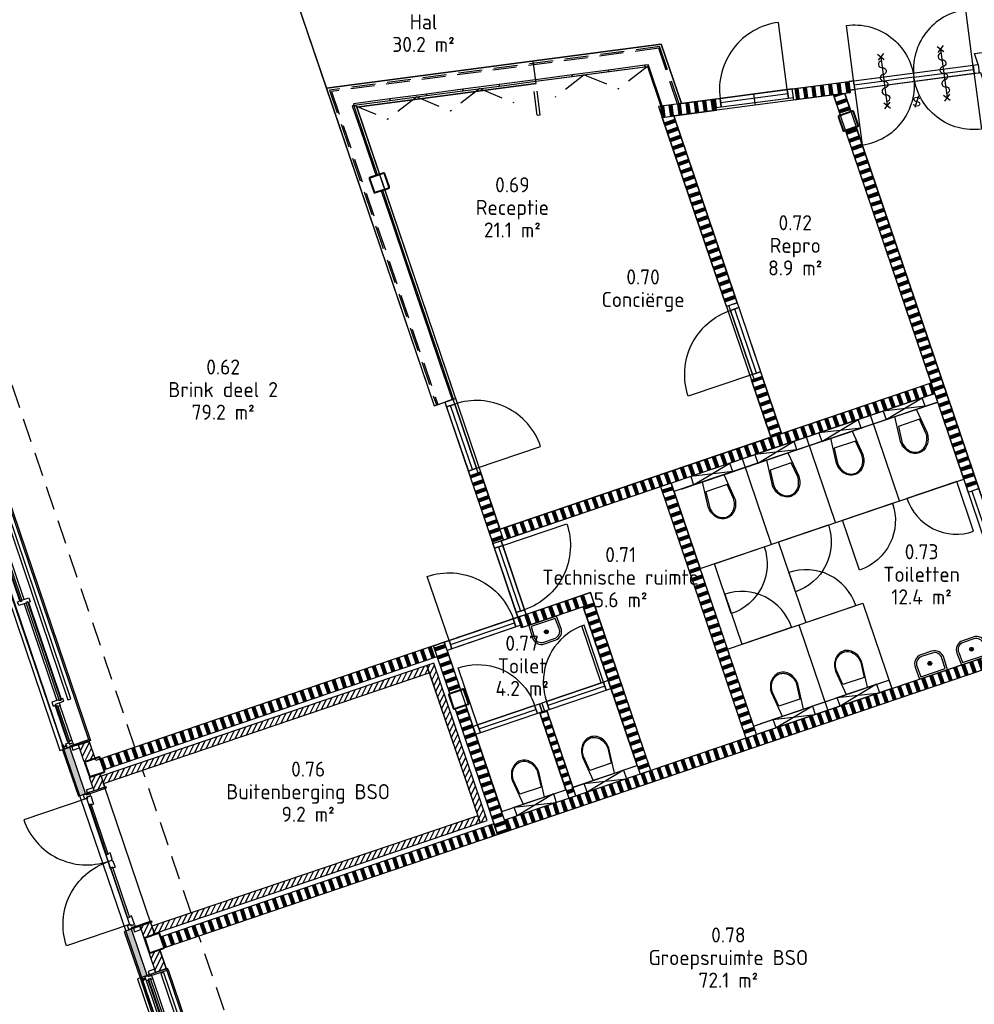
# Model space of a CAD drawing. Header units: millimetres. Extents: x -44892 to 336761, y 18766 to 182901.
# Tile 22 of 35: x 83196 to 95881, y 47714 to 60794. Entities that reach past the tile are written whole.
import ezdxf
from ezdxf.enums import TextEntityAlignment as Align

# ---------------------------------------------------------------- set-up
doc = ezdxf.new("R2010")
doc.units = ezdxf.units.MM
doc.header["$LTSCALE"] = 100
doc.linetypes.add('DASHED', pattern=[0.75, 0.5, -0.25])
doc.linetypes.add('HIDDEN2', pattern=[4.7625, 3.175, -1.5875])
for name, color, linetype in [('AC21----_Buitenmuren', 8, 'Continuous'), ('AC22----_Binnenmuren', 8, 'Continuous'), ('AL21----', 3, 'Continuous'), ('AL22----', 2, 'Continuous'), ('AL28----', 5, 'Continuous'), ('AL31----_Buitenkozijnen', 6, 'Continuous'), ('AL32----_Binnenkozijnen', 7, 'Continuous'), ('AL35----_Plafonds', 8, 'Continuous'), ('AL65----_Veiligheid', 10, 'Continuous'), ('AL74----', 8, 'Continuous'), ('Beveilig-Alg-Az', 1, 'Continuous'), ('BL$8-GO--polylijnen', 10, 'Continuous'), ('X-BT$1----_Ruimtegegevens', 7, 'Continuous')]:
    doc.layers.add(name, color=color, linetype=linetype)
doc.layers.add('BL$8-BVO-polylijn', color=160, linetype='Continuous', plot=False)
for name, color, linetype, lineweight in [('X-BT$23A__RuimteElement', 7, 'Continuous', 0), ('X-BT$23F__RuimteElement', 7, 'Continuous', 0), ('X-BT$23m2_RuimteElement', 7, 'Continuous', 0), ('X-BT$23NR__Ruimtenummer', 1, 'Continuous', 0), ('X-BT$23P__Algemeen', 1, 'Continuous', 0)]:
    doc.layers.add(name, color=color, linetype=linetype, lineweight=lineweight)
doc.styles.add('BOS', font='arial.ttf')
doc.styles.add('Isocpeur', font='isocpeur.ttf')
pattern_1 = [(63.75, (49445.76, 26487.45), (-51.25628, 25.2768), [])]
pattern_2 = [(108.75, (49445.76, 26487.45), (-106.52964, -36.16194), []), (108.75, (49451.68, 26489.46), (-106.52964, -36.16194), []), (108.75, (49457.6, 26491.47), (-106.52964, -36.16194), []), (108.75, (49463.51, 26493.48), (-106.52964, -36.16194), []), (108.75, (49469.43, 26495.49), (-106.52964, -36.16194), []), (108.75, (49475.35, 26497.5), (-106.52964, -36.16194), []), (108.75, (49481.27, 26499.51), (-106.52964, -36.16194), [])]
pattern_3 = [(198.75, (49445.76, 26487.45), (36.16194, -106.52964), []), (198.75, (49443.75, 26493.37), (36.16194, -106.52964), []), (198.75, (49441.74, 26499.29), (36.16194, -106.52964), []), (198.75, (49439.73, 26505.21), (36.16194, -106.52964), []), (198.75, (49437.72, 26511.13), (36.16194, -106.52964), []), (198.75, (49435.71, 26517.04), (36.16194, -106.52964), []), (198.75, (49433.7, 26522.96), (36.16194, -106.52964), [])]
pattern_4 = [(97.5, (49445.76, 26487.45), (-111.53755, -14.6842), []), (97.5, (49451.96, 26488.27), (-111.53755, -14.6842), []), (97.5, (49458.15, 26489.08), (-111.53755, -14.6842), []), (97.5, (49464.35, 26489.9), (-111.53755, -14.6842), []), (97.5, (49470.55, 26490.72), (-111.53755, -14.6842), []), (97.5, (49476.74, 26491.53), (-111.53755, -14.6842), []), (97.5, (49482.94, 26492.35), (-111.53755, -14.6842), [])]
pattern_5 = [(198.75, (49445.76, 26487.45), (36.16194, -106.52964), []), (198.75, (49443.75, 26493.37), (36.16194, -106.52964), []), (198.75, (49441.74, 26499.29), (36.16194, -106.52964), []), (198.75, (49439.73, 26505.21), (36.16194, -106.52964), []), (198.75, (49437.72, 26511.13), (36.16194, -106.52964), []), (198.75, (49435.71, 26517.04), (36.16194, -106.52964), []), (198.75, (49433.7, 26522.96), (36.16194, -106.52964), [])]

# ---------------------------------------------------------------- blocks, each defined once
blk = doc.blocks.new('kozbuitspeel')
for p, q in [((19, -59), (19, -3363)), ((65, -59), (65, -3363)), ((95, -1392), (95, -59)), ((157, -1392), (157, -59)), ((160, -1951), (160, -1471)), ((222, -1951), (222, -1471)), ((160, -3363), (160, -2030)), ((222, -3363), (222, -2030)), ((19, -3417), (19, -4317))]:
    blk.add_line(p, q)
at = {"ltscale": 0.01}
for p, q in [((21, -32), (76, -32)), ((21, -3390), (76, -3390)), ((21, -4344), (76, -4344))]:
    blk.add_line(p, q, dxfattribs=at)
for points in [[(100, 0), (-38, 0), (-38, -3417), (100, -3417)], [(388, -15), (388, -3417), (222, -3417)]]:
    blk.add_lwpolyline(points)
for points in [[(110, 3), (110, -15), (388, -15), (388, 3)], [(128, 49), (128, 4), (218, 4), (218, 49)], [(9, -5), (9, -59), (29, -59), (29, -5)], [(29, -24), (29, -39), (65, -39), (65, -24)], [(157, -15), (157, -15), (108, -15), (108, -5), (65, -5), (65, -59), (102, -59), (102, -49), (127, -49), (127, -59), (157, -59)], [(102, -49), (102, -1402), (127, -1402), (127, -49)], [(280, -34), (280, -1426), (320, -1426), (320, -34)], [(222, -1431), (222, -1392), (127, -1392), (127, -1402), (102, -1402), (102, -1392), (65, -1392), (65, -1446), (170, -1446), (170, -1431)], [(222, -1432), (222, -1471), (192, -1471), (192, -1461), (167, -1461), (167, -1471), (160, -1471), (160, -1449), (175, -1449), (175, -1432)], [(167, -1461), (167, -1961), (192, -1961), (192, -1461)], [(222, -1990), (222, -1952), (192, -1952), (192, -1961), (167, -1961), (167, -1951), (160, -1951), (160, -1973), (175, -1973), (175, -1990)], [(222, -1991), (222, -2030), (192, -2030), (192, -2020), (167, -2020), (167, -2030), (130, -2030), (130, -1976), (170, -1976), (170, -1991)], [(167, -2020), (167, -3373), (192, -3373), (192, -2020)], [(280, -3388), (280, -1996), (320, -1996), (320, -3388)], [(9, -3363), (9, -3417), (29, -3417), (29, -3363)], [(29, -3382), (29, -3397), (65, -3397), (65, -3382)], [(222, -3363), (222, -3417), (157, -3417), (157, -3427), (150, -3427), (150, -3417), (65, -3417), (65, -3363), (167, -3363), (167, -3373), (192, -3373), (192, -3363)], [(157, -3430), (157, -3520), (127, -3520), (127, -3510), (102, -3510), (102, -3520), (95, -3520), (95, -3420), (150, -3420), (150, -3430)], [(102, -4224), (102, -3510), (127, -3510), (127, -4224)], [(157, -4331), (157, -4214), (127, -4214), (127, -4224), (102, -4224), (102, -4214), (95, -4214), (95, -4314), (110, -4314), (110, -4331)], [(9, -4317), (9, -4371), (29, -4371), (29, -4317)], [(29, -4352), (29, -4337), (65, -4337), (65, -4352)], [(157, -4332), (157, -4361), (127, -4361), (127, -4361), (108, -4361), (108, -4371), (65, -4371), (65, -4317), (105, -4317), (105, -4332)], [(110, -4379), (110, -4361), (388, -4361), (388, -4379)], [(110, -4379), (110, -4361), (388, -4361), (388, -4379)], [(128, -4380), (128, -4425), (218, -4425), (218, -4380)]]:
    blk.add_lwpolyline(points, close=True)
blk.add_lwpolyline([(95, -3417), (95, -4317), (-805, -4317, -0.414214)], format="xyb", close=True)
blk = doc.blocks.new('binkozdeur1034')
blk.add_line((67, 57), (967, 57))
for points in [[(0, 0), (67, 0), (67, 114), (0, 114)], [(67, 0), (967, 0), (967, 114), (67, 114)], [(967, 0), (1034, 0), (1034, 114), (967, 114)]]:
    blk.add_lwpolyline(points, close=True)
blk.add_lwpolyline([(967, 0), (67, 0), (67, -900, 0.414214)], format="xyb", close=True)
blk = doc.blocks.new('cabinedeur')
blk.add_lwpolyline([(700, 700), (0, 700), (0, 0, 0.416446)], format="xyb", close=True)
blk = doc.blocks.new('toilethangend met reservoir')
for p, q in [((120, -175), (120, 725)), ((120, 0), (0, 550)), ((120, 550), (0, 0))]:
    blk.add_line(p, q)
blk.add_lwpolyline([(120, 550), (0, 550), (0, 0), (120, 0)], close=True)
blk.add_lwpolyline([(120, 424), (460, 460, -0.08399), (546, 445, -0.091257), (616, 406, -0.103849), (664, 344, -0.114925), (680, 275, -0.114925), (664, 206, -0.103849), (616, 144, -0.091257), (546, 105, -0.08399), (460, 90), (120, 126)], format="xyb")
blk.add_lwpolyline([(462, 105, 0.081247), (541, 119, 0.091257), (606, 156, 0.103849), (650, 212, 0.114925), (665, 275, 0.114925), (650, 338, 0.103849), (606, 394, 0.091257), (541, 431, 0.081247), (462, 445), (260, 424), (260, 126)], format="xyb", close=True)
blk = doc.blocks.new('fontein')
for points in [[(-75, 300, 0.431046), (-200, 168), (-195, 0), (195, 0), (200, 168, 0.431046), (75, 300)], [(-75, 275, 0.43387), (-175, 168), (-170, 25), (170, 25), (175, 168, 0.43387), (75, 275)]]:
    blk.add_lwpolyline(points, format="xyb", close=True)
for points in [[(20, 155), (-20, 155)], [(0, 175), (0, 135)]]:
    blk.add_lwpolyline(points)
for radius in [25, 20]:
    blk.add_circle((0, 155), radius)
blk = doc.blocks.new('kozbuit4009.5')
for p, q in [((1951, 157), (59, 157)), ((2005, 199), (3362, 199)), ((2005, 137), (3362, 137)), ((3922, 157), (3441, 157)), ((1951, 95), (59, 95)), ((59, 19), (3946, 19)), ((3922, 95), (3441, 95))]:
    blk.add_line(p, q)
at = {"ltscale": 0.01}
for p, q in [((32, 21), (32, 76)), ((3973, 21), (3973, 76))]:
    blk.add_line(p, q, dxfattribs=at)
for points in [[(-3, 110), (15, 110), (15, 388), (-3, 388)], [(34, 280), (3401, 280), (3401, 320), (34, 320)], [(4008, 110), (3990, 110), (3990, 388), (4008, 388)], [(-49, 128), (-4, 128), (-4, 218), (-49, 218)], [(15, 157), (15, 157), (15, 108), (5, 108), (5, 65), (59, 65), (59, 102), (49, 102), (49, 127), (59, 127), (59, 157)], [(2005, 65), (1951, 65), (1951, 102), (1961, 102), (1961, 127), (1951, 127), (1951, 222), (2005, 222), (2005, 192), (1995, 192), (1995, 167), (2005, 167)], [(1995, 167), (3373, 167), (3373, 192), (1995, 192)], [(3401, 222), (3401, 222), (3362, 222), (3362, 192), (3373, 192), (3373, 167), (3362, 167), (3362, 65), (3417, 65), (3417, 105), (3401, 105), (3401, 222), (3401, 222)], [(3402, 157), (3441, 157), (3441, 127), (3431, 127), (3431, 102), (3441, 102), (3441, 95), (3420, 95), (3420, 110), (3402, 110)], [(3961, 157), (3922, 157), (3922, 127), (3932, 127), (3932, 102), (3922, 102), (3922, 95), (3943, 95), (3943, 110), (3961, 110)], [(3961, 157), (3990, 157), (3990, 127), (3990, 127), (3990, 108), (4000, 108), (4000, 65), (3946, 65), (3946, 105), (3961, 105)], [(4009, 128), (4054, 128), (4054, 218), (4009, 218)], [(5, 9), (59, 9), (59, 29), (5, 29)], [(24, 29), (39, 29), (39, 65), (24, 65)], [(49, 102), (1961, 102), (1961, 127), (49, 127)], [(3431, 102), (3932, 102), (3932, 127), (3431, 127)], [(3946, 9), (4000, 9), (4000, 29), (3946, 29)], [(3981, 29), (3966, 29), (3966, 65), (3981, 65)]]:
    blk.add_lwpolyline(points, close=True)
for points in [[(-3, 388), (-3, 388), (4008, 388), (4008, 388)], [(0, 100), (0, -38), (4005, -38), (4005, 100)]]:
    blk.add_lwpolyline(points)
blk = doc.blocks.new('slot van binnenuit zonder sleutel')
blk.add_line((47, 157), (-47, -157))
at = {"style": 'BOS'}
blk.add_text('S', height=250, dxfattribs=at).set_placement((0, 0), align=Align.MIDDLE)
blk = doc.blocks.new('deur1900')
for p, q in [((948, 243), (948, 243)), ((952, 243), (952, 243))]:
    blk.add_line(p, q)
for points in [[(948, 243), (65, 243), (65, 1126, -0.414214)], [(952, 243), (1835, 243), (1835, 1126, 0.414214)]]:
    blk.add_lwpolyline(points, format="xyb", close=True)
for points in [[(47, 181), (18, 181), (18, 211), (18, 211), (18, 230), (8, 230), (8, 273), (62, 273), (62, 233), (47, 233)], [(1853, 181), (1882, 181), (1882, 211), (1882, 211), (1882, 230), (1892, 230), (1892, 273), (1838, 273), (1838, 233), (1853, 233)], [(-1, 210), (-46, 210), (-46, 120), (-1, 120)], [(0, 228), (18, 228), (18, -50), (0, -50)], [(48, 181), (165, 181), (165, 211), (155, 211), (155, 236), (165, 236), (165, 243), (65, 243), (65, 228), (48, 228)], [(155, 236), (858, 236), (858, 211), (155, 211)], [(939, 181), (848, 181), (848, 211), (858, 211), (858, 236), (848, 236), (848, 243), (948, 243), (948, 188), (939, 188)], [(961, 181), (1052, 181), (1052, 211), (1042, 211), (1042, 236), (1052, 236), (1052, 243), (952, 243), (952, 188), (961, 188)], [(1745, 236), (1042, 236), (1042, 211), (1745, 211)], [(1852, 181), (1735, 181), (1735, 211), (1745, 211), (1745, 236), (1735, 236), (1735, 243), (1835, 243), (1835, 228), (1852, 228)], [(1900, 228), (1882, 228), (1882, -50), (1900, -50)], [(1901, 210), (1946, 210), (1946, 120), (1901, 120)]]:
    blk.add_lwpolyline(points, close=True)
blk = doc.blocks.new('kolom220x220')
for points in [[(15, -110), (205, -110, 0.414214), (220, -95), (220, 95, 0.414214), (205, 110), (15, 110, 0.414214), (0, 95), (0, -95, 0.414214)], [(15, -100), (205, -100, 0.414214), (210, -95), (210, 95, 0.414214), (205, 100), (15, 100, 0.414214), (10, 95), (10, -95, 0.414214)]]:
    blk.add_lwpolyline(points, format="xyb", close=True)
blk = doc.blocks.new('aangifte deur 30 minuten (zelfsluitend)')
at = {"layer": 'Beveilig-Alg-Az'}
blk.add_line((0, -651), (0, 651), dxfattribs=at)
blk.add_lwpolyline([(0, -543, 1), (0, -362, -1), (0, -181, 1), (0, 0, -1), (0, 181, 1), (0, 362, -1), (0, 543)], format="xyb", dxfattribs=at)
for points in [[(-81, 568), (82, 732)], [(80, 571), (-78, 729)], [(-81, -735), (82, -571)], [(80, -732), (-78, -574)]]:
    blk.add_lwpolyline(points, dxfattribs=at)
blk = doc.blocks.new('Ruimtefunctie')
at = {"layer": 'X-BT$23A__RuimteElement', "style": 'Isocpeur', "width": 0.94}
blk.add_attdef('RUIMTEFUNCTIE-A', text='', height=200, dxfattribs=at).set_placement((0, -600), align=Align.MIDDLE_CENTER)
at = {"layer": 'X-BT$23F__RuimteElement', "style": 'Isocpeur', "width": 0.94}
blk.add_attdef('RUIMTEFUNCTIE', text='', height=200, dxfattribs=at).set_placement((0, 300), align=Align.MIDDLE_CENTER)
at = {"layer": 'X-BT$23m2_RuimteElement', "style": 'Isocpeur', "width": 0.94}
blk.add_attdef('RUIMTEFUNCTIE-B', text='', height=200, dxfattribs=at).set_placement((0, 0), align=Align.MIDDLE_CENTER)
at = {"layer": 'X-BT$23NR__Ruimtenummer', "style": 'Isocpeur', "width": 0.94}
blk.add_attdef('RUIMTENUMMER', text='', height=200, dxfattribs=at).set_placement((0, 600), align=Align.MIDDLE_CENTER)
at = {"layer": 'X-BT$23P__Algemeen', "style": 'Isocpeur', "width": 0.94}
blk.add_attdef('PEILMAAT', text='', height=200, dxfattribs=at).set_placement((0, -300), align=Align.MIDDLE_CENTER)

msp = doc.modelspace()

# ---------------------------------------------------------------- hatches: boundary and pattern name
at = {"layer": 'AC21----_Buitenmuren'}
h = msp.add_hatch(dxfattribs=at)
h.set_pattern_fill('ANSI31', color=256, scale=18, angle=18.75, style=0)
h.set_pattern_definition(pattern_1)
h.paths.add_polyline_path([(84277.3915, 50743.5846), (84309.5354, 50648.8916), (88637.953, 52118.1914), (88605.8091, 52212.8844)])
h = msp.add_hatch(dxfattribs=at)
h.set_pattern_fill('ANSI31', color=256, scale=18, angle=18.75, style=0)
h.set_pattern_definition(pattern_1)
h.paths.add_polyline_path([(88700.5021, 52245.0284), (88605.8091, 52212.8844), (89314.5831, 50124.9035), (89409.2761, 50157.0474)])
h = msp.add_hatch(dxfattribs=at)
h.set_pattern_fill('ANSI31', color=256, scale=18, style=0)
h.set_pattern_definition([(63.75, (49445.76, 26487.45), (-51.25628, 25.2768), [])])
h.paths.add_polyline_path([(84053.3834, 50936.8354), (84195.4229, 50985.0513), (84120.0468, 51207.1069), (83978.0073, 51158.891)])
for points in [[(83861.8042, 51127.8937), (83767.1112, 51095.7497), (83976.0468, 50480.2452), (84070.7398, 50512.3891)], [(84681.4748, 48713.2219), (84586.7818, 48681.0779), (84795.7175, 48065.5733), (84890.4105, 48097.7173)]]:
    msp.add_hatch(color=254, dxfattribs=at).paths.add_polyline_path(points)
h = msp.add_hatch(dxfattribs=at)
h.set_pattern_fill('ANSI31', color=256, scale=18, angle=18.75, style=0)
h.set_pattern_definition([(63.75, (90018.83, 38126.927), (-51.25628, 25.2768), [])])
h.paths.add_polyline_path([(84266.1411, 50776.7272), (84138.3055, 50733.3328), (84124.2337, 50728.5561), (84184.5036, 50551.0067), (84326.411, 50599.1778)])
h = msp.add_hatch(dxfattribs=at)
h.set_pattern_fill('ANSI31', color=256, scale=18, angle=18.75, style=0)
h.set_pattern_definition(pattern_1)
h.paths.add_polyline_path([(84954.0215, 48750.2967), (84986.1655, 48655.6037), (89314.5831, 50124.9035), (89282.4391, 50219.5965)])
h = msp.add_hatch(dxfattribs=at)
h.set_pattern_fill('ANSI31', color=256, scale=18, angle=18.75, style=0)
h.set_pattern_definition(pattern_1)
h.paths.add_polyline_path([(84937.146, 48800.0105), (84795.2386, 48751.8395), (84847.4725, 48597.9633), (84989.3799, 48646.1344)])
h = msp.add_hatch(dxfattribs=at)
h.set_pattern_fill('ANSI31', color=256, scale=18, angle=18.75, style=0)
h.set_pattern_definition([(63.75, (84918.19, 48142.016), (-51.256, 25.277), [])])
h.paths.add_polyline_path([(84918.1892, 48389.6387), (85060.0966, 48437.8097), (85144.153, 48190.1875), (85002.2456, 48142.0165)])
at = {"layer": 'AC22----_Binnenmuren'}
h = msp.add_hatch(dxfattribs=at)
h.set_pattern_fill('SWAND', color=256, angle=7.5, style=0)
h.set_pattern_definition(pattern_4)
h.paths.add_polyline_path([(93481.4546, 59724.6127), (93461.8757, 59873.3295), (94212.5397, 59972.1563), (94232.1186, 59823.4395)])
h = msp.add_hatch(dxfattribs=at)
h.set_pattern_fill('SWAND', color=256, angle=108.75, style=0)
h.set_pattern_definition([(198.75, (94009.67, 59526.96), (36.162, -106.53), []), (198.75, (94007.66, 59532.88), (36.162, -106.53), []), (198.75, (94005.65, 59538.8), (36.162, -106.53), []), (198.75, (94003.65, 59544.72), (36.162, -106.53), []), (198.75, (94001.64, 59550.63), (36.162, -106.53), []), (198.75, (93999.63, 59556.55), (36.162, -106.53), []), (198.75, (93997.62, 59562.47), (36.162, -106.53), [])])
h.paths.add_polyline_path([(94100.3718, 59526.9613), (94242.4114, 59575.1772), (94161.3024, 59814.1164), (94009.6722, 59794.1539)])
h = msp.add_hatch(dxfattribs=at)
h.set_pattern_fill('SWAND', color=256, style=0)
h.set_pattern_definition(pattern_4)
h.paths.add_polyline_path([(92456.3006, 59589.6487), (92436.7217, 59738.3654), (91686.0577, 59639.5386), (91735.2182, 59494.7164)])
h = msp.add_hatch(dxfattribs=at)
h.set_pattern_fill('SWAND', color=256, angle=90, style=0)
h.set_pattern_definition(pattern_3)
h.paths.add_polyline_path([(91886.8485, 59514.6789), (91735.2182, 59494.7164), (92587.5055, 56983.9591), (92729.545, 57032.175)])
h = msp.add_hatch(dxfattribs=at)
h.set_pattern_fill('SWAND', color=256, angle=108.75, style=0)
h.set_pattern_definition([(198.75, (94171.09, 54515.84), (36.162, -106.5296), []), (198.75, (94169.08, 54521.76), (36.162, -106.5296), []), (198.75, (94167.07, 54527.68), (36.162, -106.5296), []), (198.75, (94165.06, 54533.6), (36.162, -106.5296), []), (198.75, (94163.05, 54539.52), (36.162, -106.5296), []), (198.75, (94161.04, 54545.43), (36.162, -106.5296), []), (198.75, (94159.03, 54551.35), (36.162, -106.5296), [])])
h.paths.add_polyline_path([(94171.0885, 59318.6367), (94313.128, 59366.8526), (95943.457, 54564.0584), (95801.4175, 54515.8425)])
h = msp.add_hatch(dxfattribs=at)
h.set_pattern_fill('SWAND', color=256, angle=90, style=0)
h.set_pattern_definition(pattern_3)
h.paths.add_polyline_path([(93061.9134, 56053.0493), (92919.8739, 56004.8333), (93177.0255, 55247.2892), (93319.065, 55295.5052)])
h = msp.add_hatch(dxfattribs=at)
h.set_pattern_fill('SWAND', color=256, style=0)
h.set_pattern_definition(pattern_2)
h.paths.add_polyline_path([(95307.6183, 55970.528), (89578.691, 54025.8193), (89626.9069, 53883.7797), (95355.8342, 55828.4885)])
h = msp.add_hatch(dxfattribs=at)
h.set_pattern_fill('SWAND', color=256, angle=90, style=0)
h.set_pattern_definition(pattern_3)
h.paths.add_polyline_path([(89321.5394, 54783.3634), (89179.4824, 54735.1386), (89484.8963, 53835.5736), (89626.9069, 53883.7797)])
h = msp.add_hatch(dxfattribs=at)
h.set_pattern_fill('SWAND', color=256, angle=90, style=0)
h.set_pattern_definition([(198.75, (49351.07, 26455.31), (36.16194, -106.52964), []), (198.75, (49349.06, 26461.23), (36.16194, -106.52964), []), (198.75, (49347.05, 26467.15), (36.16194, -106.52964), []), (198.75, (49345.04, 26473.06), (36.16194, -106.52964), []), (198.75, (49343.03, 26478.98), (36.16194, -106.52964), []), (198.75, (49341.02, 26484.9), (36.16194, -106.52964), []), (198.75, (49339.01, 26490.82), (36.16194, -106.52964), [])])
h.paths.add_polyline_path([(91852.1927, 54639.1625), (91710.1532, 54590.9466), (92844.5131, 51249.2301), (92986.5526, 51297.4461)])
h = msp.add_hatch(dxfattribs=at)
h.set_pattern_fill('SWAND', color=256, angle=18.75, style=0)
h.set_pattern_definition(pattern_2)
h.paths.add_polyline_path([(90797.231, 53030.695), (90749.015, 53172.7345), (89817.2358, 52856.4381), (89865.5358, 52714.4271)])
h = msp.add_hatch(dxfattribs=at)
h.set_pattern_fill('SWAND', color=256, angle=90, style=0)
h.set_pattern_definition([(198.75, (49729.79, 26583.87), (36.16194, -106.52964), []), (198.75, (49727.78, 26589.79), (36.16194, -106.52964), []), (198.75, (49725.77, 26595.7), (36.16194, -106.52964), []), (198.75, (49723.76, 26601.62), (36.16194, -106.52964), []), (198.75, (49721.76, 26607.54), (36.16194, -106.52964), []), (198.75, (49719.75, 26613.46), (36.16194, -106.52964), []), (198.75, (49717.74, 26619.38), (36.16194, -106.52964), [])])
h.paths.add_polyline_path([(90827.4856, 53040.965), (90685.4461, 52992.7491), (91439.2216, 50772.198), (91581.2611, 50820.4139)])
h = msp.add_hatch(dxfattribs=at)
h.set_pattern_fill('SWAND', color=256, angle=18.75, style=0)
h.set_pattern_definition(pattern_2)
h.paths.add_polyline_path([(84272.9599, 50974.41), (84321.1758, 50832.3705), (88744.2864, 52333.8142), (88696.0705, 52475.8537)])
h = msp.add_hatch(dxfattribs=at)
h.set_pattern_fill('SWAND', color=256, angle=108.75, style=0)
h.set_pattern_definition(pattern_5)
h.paths.add_polyline_path([(89052.6526, 51892.0476), (88910.6131, 51843.8316), (88696.0705, 52475.8537), (88838.11, 52524.0697)])
h = msp.add_hatch(dxfattribs=at)
h.set_pattern_fill('SWAND', color=256, style=0)
h.set_pattern_definition(pattern_2)
h.paths.add_polyline_path([(96490.1941, 52486.7721), (89640.1015, 50161.479), (89688.3174, 50019.4395), (96538.41, 52344.7326)])
h = msp.add_hatch(dxfattribs=at)
h.set_pattern_fill('SWAND', color=256, angle=108.75, style=0)
h.set_pattern_definition(pattern_5)
h.paths.add_polyline_path([(89546.2779, 49971.2235), (89688.3174, 50019.4395), (89123.3693, 51683.7229), (88981.3298, 51635.507)])
h = msp.add_hatch(dxfattribs=at)
h.set_pattern_fill('SWAND', color=256, angle=108.75, style=0)
h.set_pattern_definition([(198.75, (49460.91, 26492.6), (36.16194, -106.52964), []), (198.75, (49458.9, 26498.51), (36.16194, -106.52964), []), (198.75, (49456.89, 26504.43), (36.16194, -106.52964), []), (198.75, (49454.88, 26510.35), (36.16194, -106.52964), []), (198.75, (49452.87, 26516.27), (36.16194, -106.52964), []), (198.75, (49450.87, 26522.19), (36.16194, -106.52964), []), (198.75, (49448.86, 26528.1), (36.16194, -106.52964), [])])
h.paths.add_polyline_path([(90106.6113, 51587.0907), (90201.3043, 51619.2346), (90587.0316, 50482.9185), (90492.3386, 50450.7745)])
h = msp.add_hatch(dxfattribs=at)
h.set_pattern_fill('SWAND', color=256, style=0)
h.set_pattern_definition(pattern_2)
h.paths.add_polyline_path([(89498.062, 50113.2631), (88521.777, 49781.859), (88537.849, 49734.5125), (89514.134, 50065.9166)])
h.paths.add_polyline_path([(89514.134, 50065.9166), (88537.849, 49734.5125), (88569.9929, 49639.8195), (89546.2779, 49971.2235)])
h.paths.add_polyline_path([(85075.0835, 48611.8642), (85091.1555, 48564.5177), (88537.849, 49734.5125), (88521.777, 49781.859)])
h.paths.add_polyline_path([(85091.1555, 48564.5177), (85123.2994, 48469.8247), (88569.9929, 49639.8195), (88537.849, 49734.5125)])

# ---------------------------------------------------------------- linework, layer by layer
at = {"layer": 'AC21----_Buitenmuren', "color": 253}
msp.add_lwpolyline([(84266.1411, 50776.7272), (84326.411, 50599.1778), (84184.3715, 50550.9618)], dxfattribs=at)
at = {"layer": 'AL21----'}
for points in [[(83978.0073, 51158.891), (84120.0468, 51207.1069), (84195.4229, 50985.0513), (84053.3834, 50936.8354)], [(84070.7398, 50512.3891), (83861.8042, 51127.8937), (83767.1112, 51095.7497), (83976.0468, 50480.2452)], [(84266.1411, 50776.7272), (84326.411, 50599.1778), (84184.3715, 50550.9618), (84124.1016, 50728.5112)], [(84989.3799, 48646.1344), (84937.146, 48800.0105), (84795.1064, 48751.7946), (84847.3403, 48597.9185)], [(84890.4105, 48097.7173), (84681.4748, 48713.2219), (84586.7818, 48681.0779), (84795.7175, 48065.5733)], [(85002.2456, 48142.0165), (85144.153, 48190.1875), (85060.0966, 48437.8097), (84918.1892, 48389.6387)]]:
    msp.add_lwpolyline(points, close=True, dxfattribs=at)
at = {"layer": 'AL22----'}
for p, q in [((92729.545, 57032.175), (91886.8485, 59514.6789)), ((92587.5055, 56983.9591), (91735.2182, 59494.7164)), ((93177.0255, 55247.2892), (92919.8739, 56004.8333)), ((93319.065, 55295.5052), (93061.9134, 56053.0493)), ((89578.691, 54025.8193), (95307.6183, 55970.528)), ((89626.9069, 53883.7797), (95355.8342, 55828.4885)), ((94889.3244, 54402.8768), (94503.5971, 55539.193)), ((94037.0873, 54113.5813), (93651.36, 55249.8975)), ((93184.8502, 53824.2858), (92799.1228, 54960.602)), ((94399.9925, 53044.4972), (94785.7198, 51908.181)), ((93547.7553, 52755.2017), (93933.4827, 51618.8855))]:
    msp.add_line(p, q, dxfattribs=at)
for points in [[(93481.4546, 59724.6127), (93461.8757, 59873.3295), (94212.5397, 59972.1563), (94232.1186, 59823.4395)], [(94100.3718, 59526.9613), (94242.4114, 59575.1772), (94161.3024, 59814.1164), (94009.6722, 59794.1539)], [(91735.2182, 59494.7164), (92456.3006, 59589.6487), (92436.7217, 59738.3654), (91686.0577, 59639.5386)], [(95801.4175, 54515.8425), (95943.457, 54564.0584), (94313.128, 59366.8526), (94171.0885, 59318.6367)], [(92237.9201, 53502.8463), (95741.5615, 54692.1724), (95355.823, 55828.5215), (91852.1927, 54639.1625)], [(89484.8963, 53835.5736), (89626.9069, 53883.7797), (89321.5394, 54783.3634), (89179.4824, 54735.1386)], [(92844.5131, 51249.2301), (92986.5526, 51297.4461), (91852.1927, 54639.1625), (91710.1532, 54590.9466)], [(96089.8436, 53821.7168), (96184.5366, 53853.8608), (95943.457, 54564.0584), (95848.764, 54531.9144)], [(89817.2358, 52856.4381), (90779.2696, 53183.0046), (90827.4856, 53040.965), (89865.5358, 52714.4271)], [(90827.4856, 53040.965), (90685.4461, 52992.7491), (91439.2216, 50772.198), (91581.2611, 50820.4139)], [(92600.8252, 52433.7622), (94399.9925, 53044.4972), (94785.7254, 51908.1646), (92986.5526, 51297.4461)], [(84321.1758, 50832.3705), (88744.2864, 52333.8142), (88696.0705, 52475.8537), (84272.9599, 50974.41)], [(88838.11, 52524.0697), (89052.6526, 51892.0476), (88910.6131, 51843.8316), (88696.0705, 52475.8537)], [(89688.3174, 50019.4395), (96538.41, 52344.7326), (96490.1941, 52486.7721), (89640.1015, 50161.479)], [(84309.5354, 50648.8916), (88637.953, 52118.1914), (88605.8091, 52212.8844), (84277.3915, 50743.5846)], [(89409.2761, 50157.0474), (88700.5021, 52245.0284), (88605.8091, 52212.8844), (89314.5831, 50124.9035)], [(89688.3174, 50019.4395), (89123.3693, 51683.7229), (88981.3298, 51635.507), (89546.2779, 49971.2235)], [(90587.0316, 50482.9185), (90201.3043, 51619.2346), (90106.6113, 51587.0907), (90492.3386, 50450.7745)], [(84986.1655, 48655.6037), (89314.5831, 50124.9035), (89282.4391, 50219.5965), (84954.0215, 48750.2967)], [(85123.2994, 48469.8247), (89546.2779, 49971.2235), (89498.062, 50113.2631), (85075.0835, 48611.8642)]]:
    msp.add_lwpolyline(points, close=True, dxfattribs=at)
at = {"layer": 'AL31----_Buitenkozijnen'}
msp.add_line((84795.7175, 48065.5733), (85870.4063, 44899.6421), dxfattribs=at)
at = {"layer": 'AL32----_Binnenkozijnen'}
for p, q in [((90058.1559, 59946.7642), (90018.998, 60244.1977)), ((92949.2987, 59805.8474), (92968.8776, 59657.1307)), ((93481.4546, 59724.6127), (93461.8757, 59873.3295)), ((92456.3006, 59589.6487), (92436.7217, 59738.3654)), ((92729.545, 57032.175), (92587.5055, 56983.9591)), ((93061.9134, 56053.0493), (92919.8739, 56004.8333)), ((88705.0745, 55666.0485), (88989.1535, 55762.4802)), ((90923.1512, 51984.6577), (90665.9996, 52742.2018)), ((89281.1744, 51427.2816), (89024.0228, 52184.8257)), ((90971.7279, 51940.9527), (90214.1838, 51683.8011)), ((89299.4964, 51373.3066), (90057.0405, 51630.4582))]:
    msp.add_line(p, q, dxfattribs=at)
at = {"layer": 'AL32----_Binnenkozijnen', "color": 9, "linetype": 'HIDDEN2'}
for p, q in [((91537.0851, 60171.7278), (91149.9287, 59874.6522)), ((90699.0755, 60061.4017), (90311.9191, 59764.3262)), ((90699.0755, 60061.4017), (91149.9287, 59874.6522)), ((90073.3191, 59525.1363), (90018.4981, 59941.5432)), ((90112.9769, 59530.3574), (90058.1559, 59946.7642)), ((89311.1339, 59878.6758), (88923.9775, 59581.6002)), ((89311.1339, 59878.6758), (89761.9871, 59691.9263)), ((87635.1146, 59658.0236), (88085.9678, 59471.2741)), ((88473.1243, 59768.3497), (88085.9678, 59471.2741)), ((88473.1243, 59768.3497), (88923.9775, 59581.6002))]:
    msp.add_line(p, q, dxfattribs=at)
at = {"layer": 'AL32----_Binnenkozijnen', "color": 9, "linetype": 'DASHED'}
msp.add_line((90073.3191, 59525.1363), (90112.9769, 59530.3574), dxfattribs=at)
at = {"layer": 'AL32----_Binnenkozijnen'}
for points in [[(95079.5624, 60028.8101), (95872.7182, 60133.2311), (95768.2973, 60926.387, 0.4142135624)], [(95079.5624, 60028.8101), (94286.4065, 59924.3892), (94181.9855, 60717.545, -0.4142135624)], [(95079.5624, 60028.8101), (95872.7182, 60133.2311), (95977.1392, 59340.0752, -0.4142135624)], [(95079.5624, 60028.8101), (94286.4065, 59924.3892), (94390.8274, 59131.2333, 0.4142135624)], [(90696.2542, 52752.4718, 0.3213055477), (90153.4058, 51994.9277, 0.0819953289), (90195.8617, 51737.7761), (90953.4058, 51994.9277)], [(89024.0228, 52184.8257, -0.3213055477), (89915.857, 51914.2908, -0.0819953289), (90038.7185, 51684.4332), (89281.1744, 51427.2816)]]:
    msp.add_lwpolyline(points, format="xyb", close=True, dxfattribs=at)
for points in [[(91989.3182, 59679.4636), (91721.5307, 60468.3403), (87273.6913, 59882.7712), (88705.0745, 55666.0485)], [(90058.1559, 59946.7642), (90058.1559, 59946.7642), (87675.2728, 59633.0517), (88989.1535, 55762.4802)], [(90058.1559, 59946.7642), (90058.1559, 59946.7642), (87675.2728, 59633.0517), (88989.1535, 55762.4802)]]:
    msp.add_lwpolyline(points, dxfattribs=at)
at = {"layer": 'AL32----_Binnenkozijnen', "color": 9, "linetype": 'HIDDEN2'}
for points in [[(91958.9922, 59675.4711), (91701.0367, 60435.3834), (87313.8494, 59857.7992), (88733.4824, 55675.6916)], [(91938.7748, 59672.8094), (91687.3741, 60413.4121), (87340.6215, 59841.1513), (88752.421, 55682.1204)]]:
    msp.add_lwpolyline(points, dxfattribs=at)
at = {"layer": 'AL32----_Binnenkozijnen'}
for points in [[(91503.1048, 60187.4268), (91019.2797, 60123.73), (91021.8903, 60103.9011), (91505.7153, 60167.5979)], [(91550.7478, 60193.6991), (91503.1048, 60187.4268), (91505.7153, 60167.5979), (91553.3583, 60173.8702)], [(91537.0851, 60171.7278), (91716.3838, 59643.5311), (91735.3224, 59649.9599), (91556.0238, 60178.1566)], [(95880.1582, 60076.7187), (94293.8465, 59867.8768), (94278.9665, 59980.9015), (95865.2783, 60189.7434)], [(95946.585, 60085.464), (95880.1582, 60076.7187), (95865.2783, 60189.7434), (95931.7051, 60198.4887)], [(90535.4546, 60060.0332), (90051.6295, 59996.3364), (90054.2401, 59976.5076), (90538.0652, 60040.2043)], [(91019.2797, 60123.73), (90535.4546, 60060.0332), (90538.0652, 60040.2043), (91021.8903, 60103.9011)], [(89567.8045, 59932.6397), (89083.9794, 59868.9429), (89086.5899, 59849.114), (89570.415, 59912.8108)], [(90051.6295, 59996.3364), (89567.8045, 59932.6397), (89570.415, 59912.8108), (90054.2401, 59976.5076)], [(94227.4197, 59859.1315), (94293.8465, 59867.8768), (94278.9665, 59980.9015), (94212.5397, 59972.1563)], [(88600.1543, 59805.2461), (88116.3292, 59741.5493), (88118.9397, 59721.7204), (88602.7648, 59785.4172)], [(89083.9794, 59868.9429), (88600.1543, 59805.2461), (88602.7648, 59785.4172), (89086.5899, 59849.114)], [(87791.9769, 59195.9217), (87635.1145, 59658.0236), (87616.1759, 59651.5948), (87773.0383, 59189.4929)], [(88116.3292, 59741.5493), (87632.5041, 59677.8525), (87635.1146, 59658.0236), (88118.9397, 59721.7204)], [(87948.8394, 58733.8198), (87791.9769, 59195.9217), (87773.0383, 59189.4929), (87929.9008, 58727.391)], [(88176.4184, 58063.3932), (88019.5559, 58525.4951), (88000.6173, 58519.0663), (88157.4798, 58056.9644)], [(88333.2808, 57601.2913), (88176.4184, 58063.3932), (88157.4798, 58056.9644), (88314.3422, 57594.8625)], [(88490.1433, 57139.1894), (88333.2808, 57601.2913), (88314.3422, 57594.8625), (88471.2047, 57132.7606)], [(88647.0053, 56677.0874), (88490.1429, 57139.1893), (88471.2043, 57132.7605), (88628.0667, 56670.6586)], [(88803.8678, 56214.9855), (88647.0053, 56677.0874), (88628.0667, 56670.6586), (88784.9292, 56208.5567)], [(88960.7303, 55752.8836), (88803.8678, 56214.9855), (88784.9292, 56208.5567), (88941.7917, 55746.4548)], [(90953.4058, 51994.9277), (90195.8617, 51737.7761), (90232.5058, 51629.8261), (90990.0499, 51886.9777)], [(91016.8501, 52016.4642), (90953.4058, 51994.9277), (90990.0499, 51886.9777), (91053.4942, 51908.5141)], [(89281.1744, 51427.2816), (90038.7185, 51684.4332), (90075.3626, 51576.4832), (89317.8185, 51319.3316)], [(90038.7185, 51684.4332), (90102.1628, 51705.9696), (90138.8069, 51598.0196), (90075.3626, 51576.4832)], [(90138.8069, 51598.0196), (90102.1628, 51705.9696), (90132.4174, 51716.2397), (90169.0615, 51608.2897)], [(90195.8617, 51737.7761), (90132.4174, 51716.2397), (90169.0615, 51608.2897), (90232.5058, 51629.8261)], [(89217.73, 51405.7452), (89281.1744, 51427.2816), (89317.8185, 51319.3316), (89254.3741, 51297.7951)]]:
    msp.add_lwpolyline(points, close=True, dxfattribs=at)
at = {"layer": 'AL35----_Plafonds', "linetype": 'HIDDEN2'}
for p, q in [((84727.4863, 51128.7009), (80753.3826, 62836.033)), ((85474.8331, 48927.0884), (84830.347, 50825.6833)), ((87138.0726, 44027.3429), (85577.6937, 48624.0708))]:
    msp.add_line(p, q, dxfattribs=at)
at = {"layer": 'BL$8-BVO-polylijn'}
msp.add_lwpolyline([(122191.1948, 37174.0627), (104558.7811, 34852.7114), (104682.781, 33910.8388), (104732.3532, 33917.3651), (104780.6479, 33550.5305), (90381.8286, 31654.89), (90269.3492, 31998.2336), (90305.8347, 32010.6187), (82470.1635, 54931.3438), (65471.7443, 52693.4594)], dxfattribs=at)
at = {"layer": 'BL$8-GO--polylijnen'}
for points in [[(99030.2028, 60757.708), (98961.285, 61281.1909), (98979.131, 61283.5403), (98726.6933, 63200.9947), (98708.8473, 63198.6452), (98689.66, 63344.3876), (97810.2756, 63228.6145), (97805.5753, 63264.2956), (95015.6772, 62896.9986), (94905.0989, 63222.773), (90962.5023, 62703.7203), (91089.4709, 62329.6829), (86641.8418, 61744.1415), (87273.6913, 59882.7712), (91721.5307, 60468.3403), (91989.3182, 59679.4636), (95931.7051, 60198.4887), (95882.5445, 60343.3109)], [(86707.3891, 61551.0451), (88705.0745, 55666.0485), (88847.114, 55714.2644), (89817.1407, 52856.6347), (84206.6034, 50952.1139), (81816.4366, 57993.3181), (77753.6717, 56614.1953), (76462.1151, 60420.4324), (76170.2448, 61280.258), (77827.3727, 61842.7865), (77770.7993, 62009.4462), (79980.9324, 62759.6853), (80037.5057, 62593.0256), (80511.7189, 62753.9993), (81167.6383, 60821.7231)], [(89578.691, 54025.8193), (87675.2728, 59633.0517), (90058.1559, 59946.7642), (90054.2401, 59976.5076), (91537.0851, 60171.7278), (91716.3838, 59643.5311), (91686.0577, 59639.5386), (93177.0255, 55247.2892)], [(94161.3024, 59814.1164), (98344.0451, 47492.154), (99534.7698, 38447.702), (101167.3353, 38662.6333), (100861.904, 40982.6143), (101010.7565, 41002.2111), (100635.4937, 43852.6147), (100387.6325, 43819.9832), (98647.0657, 57040.9008), (97073.8679, 56833.7853), (95969.0671, 60088.4238), (94227.4197, 59859.1315), (94232.1186, 59823.4395)], [(94009.6722, 59794.1539), (91886.8485, 59514.6789), (93319.065, 55295.5052), (95307.6183, 55970.528)], [(91890.7654, 54525.5309), (92947.9798, 51411.0777), (94747.1471, 52021.8127), (94785.7198, 51908.181), (96490.1941, 52486.7721), (95394.4069, 55714.8569)], [(91710.1532, 54590.9466), (92844.5131, 51249.2301), (91581.2611, 50820.4139), (90779.2696, 53183.0046), (89924.9101, 52892.9886), (89592.8577, 53872.1841)], [(90685.4461, 52992.7491), (89865.5358, 52714.4271), (89853.8074, 52748.6923), (88874.6845, 52416.3249), (89601.5288, 50275.1106), (90453.7659, 50564.4061), (90107.0847, 51587.2514), (90201.3043, 51619.2346), (90548.4589, 50596.5501), (91400.6489, 50885.8296)], [(85056.8822, 48447.279), (96538.41, 52344.7326), (96703.9999, 51856.9204), (96751.3464, 51872.9923), (98246.1862, 47469.3365), (98502.363, 45523.4801), (86582.236, 43954.1657)], [(88637.953, 52118.1914), (89282.4391, 50219.5965), (84954.0215, 48750.2967), (84309.5354, 50648.8916)]]:
    msp.add_lwpolyline(points, close=True, dxfattribs=at)

# ---------------------------------------------------------------- block references
at = {"layer": 'AL28----', "rotation": 18.74999999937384}
for p in [(94102.5876, 59411.5486), (87870.5791, 58591.0891), (88927.0328, 51733.2405), (84088.7432, 50832.6736), (84088.7432, 50832.6736), (84882.8309, 48493.801)]:
    msp.add_blockref('kolom220x220', p, dxfattribs=at)
at = {"layer": 'AL31----_Buitenkozijnen'}
for name, p, rotation in [('kozbuit4009.5', (82479.5854, 54888.6784), 288.7499999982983), ('kozbuitspeel', (84796.3603, 48063.6795), 18.74999999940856)]:
    msp.add_blockref(name, p, dxfattribs=dict(at, rotation=rotation))
at = {"layer": 'AL31----_Buitenkozijnen', "color": 254, "rotation": 108.7499999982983}
msp.add_blockref('deur1900', (84906.8442, 48789.7245), dxfattribs=at)
at = {"layer": 'AL32----_Binnenkozijnen'}
for name, p, rotation in [('binkozdeur1034', (93461.8757, 59873.3295), 187.4999999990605), ('binkozdeur1034', (89287.4324, 54771.7827), 108.7499999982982), ('cabinedeur', (94984.0174, 54435.0208), 288.7499999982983), ('cabinedeur', (94305.2995, 53012.3533), 108.7499999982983), ('cabinedeur', (93453.0623, 52723.0577), 108.7499999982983)]:
    msp.add_blockref(name, p, dxfattribs=dict(at, rotation=rotation))
at = {"layer": 'AL32----_Binnenkozijnen', "xscale": -1}
for name, p, rotation in [('binkozdeur1034', (92953.9634, 56016.4052), 288.7499999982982), ('cabinedeur', (94794.6314, 54370.7329), 108.7499999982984), ('binkozdeur1034', (89592.8577, 53872.1841), 108.7321706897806), ('cabinedeur', (93942.3943, 54081.4374), 108.7499999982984), ('cabinedeur', (93090.1572, 53792.1418), 108.7499999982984), ('binkozdeur1034', (88838.0846, 52524.061), 198.7620090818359)]:
    msp.add_blockref(name, p, dxfattribs=dict(at, rotation=rotation))
at = {"layer": 'AL65----_Veiligheid', "xscale": 0.4999999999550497, "yscale": 0.4999999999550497, "zscale": 0.4999999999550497, "rotation": 187.5000000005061}
for p in [(95476.1403, 60081.0206), (94682.9844, 59976.5996)]:
    msp.add_blockref('aangifte deur 30 minuten (zelfsluitend)', p, dxfattribs=at)
at = {"layer": 'AL65----_Veiligheid', "xscale": 0.5, "yscale": 0.5, "zscale": 0.5}
msp.add_blockref('slot van binnenuit zonder sleutel', (95115.4514, 59704.4104), dxfattribs=at)
at = {"layer": 'AL74----'}
for name, p, rotation in [('toilethangend met reservoir', (94669.3098, 55595.4449), 288.7499999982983), ('toilethangend met reservoir', (93817.0727, 55306.1494), 288.7499999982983), ('toilethangend met reservoir', (92964.8356, 55016.8539), 288.7499999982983), ('toilethangend met reservoir', (92112.5985, 54727.5583), 288.7499999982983), ('fontein', (90144.8796, 52809.2535), 198.7505541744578), ('fontein', (95893.6314, 52284.2559), 18.75055417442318), ('fontein', (95339.6777, 52096.212), 18.75055417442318)]:
    msp.add_blockref(name, p, dxfattribs=dict(at, rotation=rotation))
at = {"layer": 'AL74----', "xscale": -1, "rotation": 288.7499999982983}
for p in [(94099.1955, 51675.1374), (93246.9584, 51385.8419), (90737.5935, 50534.0273), (89805.8143, 50217.7309)]:
    msp.add_blockref('toilethangend met reservoir', p, dxfattribs=at)
at = {"layer": 'X-BT$1----_Ruimtegegevens'}
ref = msp.add_blockref('Ruimtefunctie', (88562.6616, 60765.1736), dxfattribs=at)
ref.add_attrib('RUIMTENUMMER', '0.68', dxfattribs={"layer": 'X-BT$23NR__Ruimtenummer', "height": 200, "style": 'Isocpeur', "width": 0.94}).set_placement((88562.6616, 61065.1736), align=Align.MIDDLE_CENTER)
ref.add_attrib('RUIMTEFUNCTIE', 'Hal', dxfattribs={"layer": 'X-BT$23F__RuimteElement', "height": 200, "style": 'Isocpeur', "width": 0.94}).set_placement((88562.6616, 60765.1736), align=Align.MIDDLE_CENTER)
ref.add_attrib('RUIMTEFUNCTIE-B', '30.2 m²', dxfattribs={"layer": 'X-BT$23m2_RuimteElement', "height": 200, "style": 'Isocpeur', "width": 0.94}).set_placement((88562.6616, 60465.1736), align=Align.MIDDLE_CENTER)
ref = msp.add_blockref('Ruimtefunctie', (89743.1542, 58300.4568), dxfattribs=at)
ref.add_attrib('RUIMTENUMMER', '0.69', dxfattribs={"layer": 'X-BT$23NR__Ruimtenummer', "height": 200, "style": 'Isocpeur', "width": 0.94}).set_placement((89743.1542, 58600.4568), align=Align.MIDDLE_CENTER)
ref.add_attrib('RUIMTEFUNCTIE', 'Receptie', dxfattribs={"layer": 'X-BT$23F__RuimteElement', "height": 200, "style": 'Isocpeur', "width": 0.94}).set_placement((89743.1542, 58300.4568), align=Align.MIDDLE_CENTER)
ref.add_attrib('RUIMTEFUNCTIE-B', '21.1 m²', dxfattribs={"layer": 'X-BT$23m2_RuimteElement', "height": 200, "style": 'Isocpeur', "width": 0.94}).set_placement((89743.1542, 58000.4568), align=Align.MIDDLE_CENTER)
ref = msp.add_blockref('Ruimtefunctie', (93501.689, 57796.3333), dxfattribs=at)
ref.add_attrib('RUIMTENUMMER', '0.72', dxfattribs={"layer": 'X-BT$23NR__Ruimtenummer', "height": 200, "style": 'Isocpeur', "width": 0.94}).set_placement((93501.689, 58096.3333), align=Align.MIDDLE_CENTER)
ref.add_attrib('RUIMTEFUNCTIE', 'Repro', dxfattribs={"layer": 'X-BT$23F__RuimteElement', "height": 200, "style": 'Isocpeur', "width": 0.94}).set_placement((93501.689, 57796.3333), align=Align.MIDDLE_CENTER)
ref.add_attrib('RUIMTEFUNCTIE-B', '8.9 m²', dxfattribs={"layer": 'X-BT$23m2_RuimteElement', "height": 200, "style": 'Isocpeur', "width": 0.94}).set_placement((93501.689, 57496.3333), align=Align.MIDDLE_CENTER)
ref = msp.add_blockref('Ruimtefunctie', (91479.8133, 57076.5317), dxfattribs=at)
ref.add_attrib('RUIMTENUMMER', '0.70', dxfattribs={"layer": 'X-BT$23NR__Ruimtenummer', "height": 200, "style": 'Isocpeur', "width": 0.94}).set_placement((91479.8133, 57376.5317), align=Align.MIDDLE_CENTER)
ref.add_attrib('RUIMTEFUNCTIE', 'Conciërge', dxfattribs={"layer": 'X-BT$23F__RuimteElement', "height": 200, "style": 'Isocpeur', "width": 0.94}).set_placement((91479.8133, 57076.5317), align=Align.MIDDLE_CENTER)
ref = msp.add_blockref('Ruimtefunctie', (85899.8116, 55880.0917), dxfattribs=at)
ref.add_attrib('RUIMTENUMMER', '0.62', dxfattribs={"layer": 'X-BT$23NR__Ruimtenummer', "height": 200, "style": 'Isocpeur', "width": 0.94}).set_placement((85899.8116, 56180.0917), align=Align.MIDDLE_CENTER)
ref.add_attrib('RUIMTEFUNCTIE', 'Brink deel 2', dxfattribs={"layer": 'X-BT$23F__RuimteElement', "height": 200, "style": 'Isocpeur', "width": 0.94}).set_placement((85899.8116, 55880.0917), align=Align.MIDDLE_CENTER)
ref.add_attrib('RUIMTEFUNCTIE-B', '79.2 m²', dxfattribs={"layer": 'X-BT$23m2_RuimteElement', "height": 200, "style": 'Isocpeur', "width": 0.94}).set_placement((85899.8116, 55580.0917), align=Align.MIDDLE_CENTER)
ref = msp.add_blockref('Ruimtefunctie', (91182.1147, 53387.4352), dxfattribs=at)
ref.add_attrib('RUIMTENUMMER', '0.71', dxfattribs={"layer": 'X-BT$23NR__Ruimtenummer', "height": 200, "style": 'Isocpeur', "width": 0.94}).set_placement((91182.1147, 53687.4352), align=Align.MIDDLE_CENTER)
ref.add_attrib('RUIMTEFUNCTIE', 'Technische ruimte', dxfattribs={"layer": 'X-BT$23F__RuimteElement', "height": 200, "style": 'Isocpeur', "width": 0.94}).set_placement((91182.1147, 53387.4352), align=Align.MIDDLE_CENTER)
ref.add_attrib('RUIMTEFUNCTIE-B', '5.6 m²', dxfattribs={"layer": 'X-BT$23m2_RuimteElement', "height": 200, "style": 'Isocpeur', "width": 0.94}).set_placement((91182.1147, 53087.4352), align=Align.MIDDLE_CENTER)
ref = msp.add_blockref('Ruimtefunctie', (95180.5414, 53426.0859), dxfattribs=at)
ref.add_attrib('RUIMTENUMMER', '0.73', dxfattribs={"layer": 'X-BT$23NR__Ruimtenummer', "height": 200, "style": 'Isocpeur', "width": 0.94}).set_placement((95180.5414, 53726.0859), align=Align.MIDDLE_CENTER)
ref.add_attrib('RUIMTEFUNCTIE', 'Toiletten', dxfattribs={"layer": 'X-BT$23F__RuimteElement', "height": 200, "style": 'Isocpeur', "width": 0.94}).set_placement((95180.5414, 53426.0859), align=Align.MIDDLE_CENTER)
ref.add_attrib('RUIMTEFUNCTIE-B', '12.4 m²', dxfattribs={"layer": 'X-BT$23m2_RuimteElement', "height": 200, "style": 'Isocpeur', "width": 0.94}).set_placement((95180.5414, 53126.0859), align=Align.MIDDLE_CENTER)
ref = msp.add_blockref('Ruimtefunctie', (89873.6165, 52210.8475), dxfattribs=at)
ref.add_attrib('RUIMTENUMMER', '0.77', dxfattribs={"layer": 'X-BT$23NR__Ruimtenummer', "height": 200, "style": 'Isocpeur', "width": 0.94}).set_placement((89873.6165, 52510.8475), align=Align.MIDDLE_CENTER)
ref.add_attrib('RUIMTEFUNCTIE', 'Toilet', dxfattribs={"layer": 'X-BT$23F__RuimteElement', "height": 200, "style": 'Isocpeur', "width": 0.94}).set_placement((89873.6165, 52210.8475), align=Align.MIDDLE_CENTER)
ref.add_attrib('RUIMTEFUNCTIE-B', '4.2 m²', dxfattribs={"layer": 'X-BT$23m2_RuimteElement', "height": 200, "style": 'Isocpeur', "width": 0.94}).set_placement((89873.6165, 51910.8475), align=Align.MIDDLE_CENTER)
ref = msp.add_blockref('Ruimtefunctie', (87029.3095, 50538.8051), dxfattribs=at)
ref.add_attrib('RUIMTENUMMER', '0.76', dxfattribs={"layer": 'X-BT$23NR__Ruimtenummer', "height": 200, "style": 'Isocpeur', "width": 0.94}).set_placement((87029.3095, 50838.8051), align=Align.MIDDLE_CENTER)
ref.add_attrib('RUIMTEFUNCTIE', 'Buitenberging BSO', dxfattribs={"layer": 'X-BT$23F__RuimteElement', "height": 200, "style": 'Isocpeur', "width": 0.94}).set_placement((87029.3095, 50538.8051), align=Align.MIDDLE_CENTER)
ref.add_attrib('RUIMTEFUNCTIE-B', '9.2 m²', dxfattribs={"layer": 'X-BT$23m2_RuimteElement', "height": 200, "style": 'Isocpeur', "width": 0.94}).set_placement((87029.3095, 50238.8051), align=Align.MIDDLE_CENTER)
ref = msp.add_blockref('Ruimtefunctie', (92613.254, 48335.0904), dxfattribs=at)
ref.add_attrib('RUIMTENUMMER', '0.78', dxfattribs={"layer": 'X-BT$23NR__Ruimtenummer', "height": 200, "style": 'Isocpeur', "width": 0.94}).set_placement((92613.254, 48635.0904), align=Align.MIDDLE_CENTER)
ref.add_attrib('RUIMTEFUNCTIE', 'Groepsruimte BSO', dxfattribs={"layer": 'X-BT$23F__RuimteElement', "height": 200, "style": 'Isocpeur', "width": 0.94}).set_placement((92613.254, 48335.0904), align=Align.MIDDLE_CENTER)
ref.add_attrib('RUIMTEFUNCTIE-B', '72.1 m²', dxfattribs={"layer": 'X-BT$23m2_RuimteElement', "height": 200, "style": 'Isocpeur', "width": 0.94}).set_placement((92613.254, 48035.0904), align=Align.MIDDLE_CENTER)

doc.saveas('drawing.dxf')
